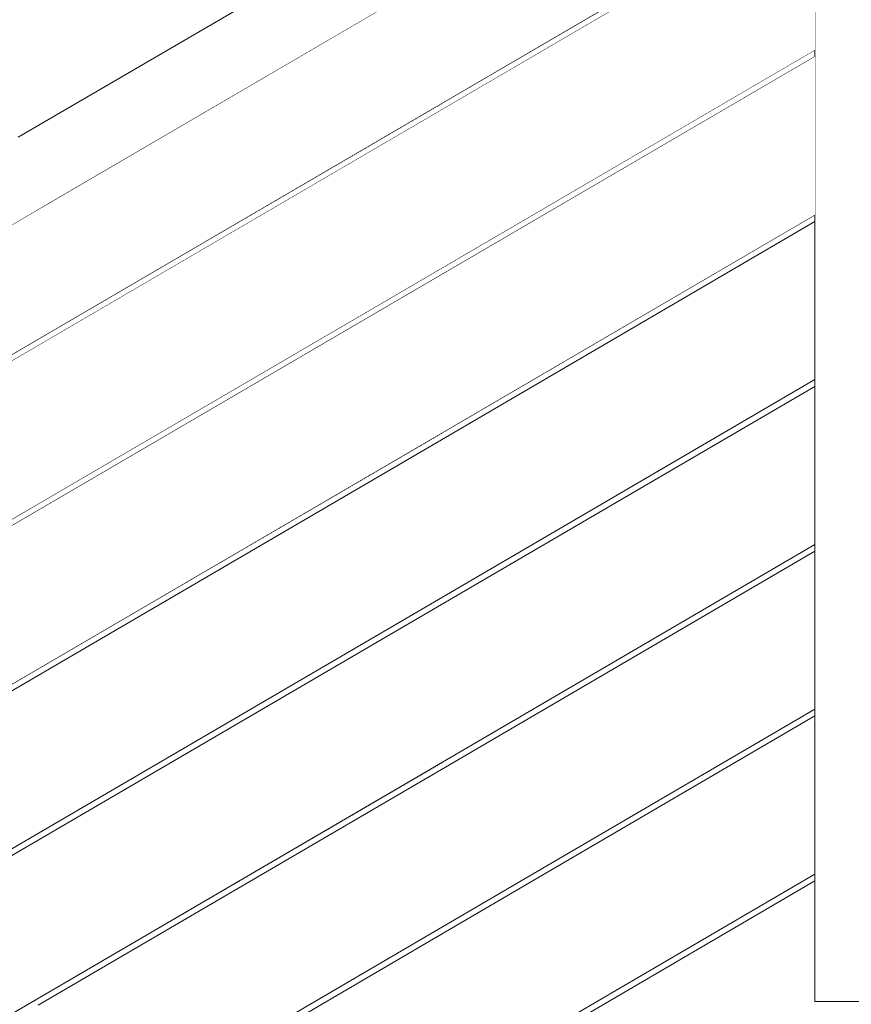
# Model space of a CAD drawing. Header units: millimetres. Extents: x -126680 to -83680, y 18016 to 39016.
# Tile 112 of 121: x -108041 to -107469, y 32910 to 33587. Entities that reach past the tile are written whole.
import ezdxf

# ---------------------------------------------------------------- set-up
doc = ezdxf.new("R2010")
doc.units = ezdxf.units.MM
doc.header["$MEASUREMENT"] = 0
doc.linetypes.add('Wipeout_Contour', pattern=[1000, 0, -1000])
doc.layers.add('Nowe_Konstrukcja - Schody', color=7, linetype='Continuous')
doc.layers.add('Nowe_Konstrukcja - Ściany zew', color=7, linetype='Continuous')
doc.layers.add('Nowe_Konstrukcja - Schody_Nr_pióra__101', color=250, linetype='Continuous', lineweight=13, true_color=0x333333)
doc.layers.add('Nowe_Konstrukcja - Ściany zew_Nr_pióra__3', color=7, linetype='Continuous', lineweight=13)

msp = doc.modelspace()

# ---------------------------------------------------------------- wipeouts: each hides what was drawn before it
at = {"color": 254, "linetype": 'Wipeout_Contour', "lineweight": 0, "ltscale": 450116.581999}
msp.add_wipeout([(-107493.98, 32912.28), (-107443.98, 32912.28), (-107443.98, 33812.28), (-107493.98, 33812.28)], dxfattribs=at).dxf.layer = 'Nowe_Konstrukcja - Schody'
at = {"color": 254, "linetype": 'Wipeout_Contour', "lineweight": 0, "ltscale": 452896.767406}
msp.add_wipeout([(-108320.63, 33341.31), (-108317.9, 33336.64), (-108037.9, 33500.27), (-108040.63, 33504.95)], dxfattribs=at).dxf.layer = 'Nowe_Konstrukcja - Schody'

# ---------------------------------------------------------------- next in the draw order: wipeouts: each hides what was drawn before it
at = {"color": 254, "linetype": 'Wipeout_Contour', "lineweight": 0, "ltscale": 452876.826644}
msp.add_wipeout([(-108317.9, 33336.64), (-108313.81, 33329.63), (-108033.81, 33493.27), (-108037.9, 33500.27)], dxfattribs=at).dxf.layer = 'Nowe_Konstrukcja - Schody'
at = {"color": 254, "linetype": 'Wipeout_Contour', "lineweight": 0, "ltscale": 450180.673103}
msp.add_wipeout([(-107749.69, 32849.87), (-107748.98, 32848.65), (-107493.98, 32997.67), (-107493.98, 32999.31)], dxfattribs=at).dxf.layer = 'Nowe_Konstrukcja - Schody'

# ---------------------------------------------------------------- next in the draw order: wipeouts: each hides what was drawn before it
at = {"color": 254, "linetype": 'Wipeout_Contour', "lineweight": 0, "ltscale": 452020.887769}
msp.add_wipeout([(-108040.63, 33504.95), (-108037.9, 33500.27), (-107757.9, 33663.91), (-107760.63, 33668.59)], dxfattribs=at).dxf.layer = 'Nowe_Konstrukcja - Schody'
at = {"color": 254, "linetype": 'Wipeout_Contour', "lineweight": 0, "ltscale": 452850.773836}
msp.add_wipeout([(-108313.81, 33329.63), (-108308.98, 33321.37), (-108028.98, 33485.01), (-108033.81, 33493.27)], dxfattribs=at).dxf.layer = 'Nowe_Konstrukcja - Schody'
at = {"color": 254, "linetype": 'Wipeout_Contour', "lineweight": 0, "ltscale": 450177.634517}
msp.add_wipeout([(-107748.98, 32848.65), (-107748.27, 32847.43), (-107493.98, 32996.03), (-107493.98, 32997.67)], dxfattribs=at).dxf.layer = 'Nowe_Konstrukcja - Schody'

# ---------------------------------------------------------------- next in the draw order: wipeouts: each hides what was drawn before it
at = {"color": 254, "linetype": 'Wipeout_Contour', "lineweight": 0, "ltscale": 452000.908367}
msp.add_wipeout([(-108037.9, 33500.27), (-108033.81, 33493.27), (-107753.81, 33656.91), (-107757.9, 33663.91)], dxfattribs=at).dxf.layer = 'Nowe_Konstrukcja - Schody'
at = {"color": 254, "linetype": 'Wipeout_Contour', "lineweight": 0, "ltscale": 452822.575833}
msp.add_wipeout([(-108308.98, 33321.37), (-108304.15, 33313.11), (-108024.15, 33476.75), (-108028.98, 33485.01)], dxfattribs=at).dxf.layer = 'Nowe_Konstrukcja - Schody'
at = {"color": 254, "linetype": 'Wipeout_Contour', "lineweight": 0, "ltscale": 450175.484845}
msp.add_wipeout([(-107748.27, 32847.43), (-107747.97, 32846.92), (-107493.98, 32995.36), (-107493.98, 32996.03)], dxfattribs=at).dxf.layer = 'Nowe_Konstrukcja - Schody'

# ---------------------------------------------------------------- next in the draw order: wipeouts: each hides what was drawn before it
at = {"color": 254, "linetype": 'Wipeout_Contour', "lineweight": 0, "ltscale": 451974.80507}
msp.add_wipeout([(-108033.81, 33493.27), (-108028.98, 33485.01), (-107748.98, 33648.65), (-107753.81, 33656.91)], dxfattribs=at).dxf.layer = 'Nowe_Konstrukcja - Schody'
at = {"color": 254, "linetype": 'Wipeout_Contour', "lineweight": 0, "ltscale": 452796.525528}
msp.add_wipeout([(-108304.15, 33313.11), (-108300.06, 33306.11), (-108020.06, 33469.75), (-108024.15, 33476.75)], dxfattribs=at).dxf.layer = 'Nowe_Konstrukcja - Schody'
at = {"color": 254, "linetype": 'Wipeout_Contour', "lineweight": 0, "ltscale": 450182.820641}
msp.add_wipeout([(-107749.99, 32850.37), (-107749.69, 32849.87), (-107493.98, 32999.31), (-107493.98, 32999.99)], dxfattribs=at).dxf.layer = 'Nowe_Konstrukcja - Schody'

# ---------------------------------------------------------------- next in the draw order: linework, layer by layer
at = {"layer": 'Nowe_Konstrukcja - Schody_Nr_pióra__101', "color": 250, "linetype": 'Continuous', "lineweight": 13, "true_color": 0x333333}
msp.add_line((-107493.98, 32912.28), (-107468.98, 32912.28), dxfattribs=at)
at = {"layer": 'Nowe_Konstrukcja - Ściany zew_Nr_pióra__3', "color": 7, "linetype": 'Continuous', "lineweight": 13}
msp.add_line((-107493.98, 32912.28), (-105849.51, 32912.28), dxfattribs=at)

# ---------------------------------------------------------------- next in the draw order: wipeouts: each hides what was drawn before it
at = {"color": 254, "linetype": 'Wipeout_Contour', "lineweight": 0, "ltscale": 451946.552416}
msp.add_wipeout([(-108028.98, 33485.01), (-108024.15, 33476.75), (-107744.15, 33640.39), (-107748.98, 33648.65)], dxfattribs=at).dxf.layer = 'Nowe_Konstrukcja - Schody'
at = {"color": 254, "linetype": 'Wipeout_Contour', "lineweight": 0, "ltscale": 452776.588294}
msp.add_wipeout([(-108300.06, 33306.11), (-108297.33, 33301.43), (-108017.33, 33465.07), (-108020.06, 33469.75)], dxfattribs=at).dxf.layer = 'Nowe_Konstrukcja - Schody'
at = {"color": 254, "linetype": 'Wipeout_Contour', "lineweight": 0, "ltscale": 451154.403184}
msp.add_wipeout([(-108029.69, 32799.56), (-108028.98, 32798.34), (-107748.98, 32961.98), (-107749.69, 32963.2)], dxfattribs=at).dxf.layer = 'Nowe_Konstrukcja - Schody'

# ---------------------------------------------------------------- next in the draw order: wipeouts: each hides what was drawn before it
at = {"color": 254, "linetype": 'Wipeout_Contour', "lineweight": 0, "ltscale": 451920.451615}
msp.add_wipeout([(-108024.15, 33476.75), (-108020.06, 33469.75), (-107740.06, 33633.38), (-107744.15, 33640.39)], dxfattribs=at).dxf.layer = 'Nowe_Konstrukcja - Schody'
at = {"color": 254, "linetype": 'Wipeout_Contour', "lineweight": 0, "ltscale": 452765.798621}
msp.add_wipeout([(-108017.33, 33465.07), (-108297.33, 33301.43), (-108296.37, 33299.79), (-108016.37, 33463.43)], dxfattribs=at).dxf.layer = 'Nowe_Konstrukcja - Schody'
at = {"color": 254, "linetype": 'Wipeout_Contour', "lineweight": 0, "ltscale": 451150.249107}
msp.add_wipeout([(-108028.98, 32798.34), (-108028.27, 32797.12), (-107748.27, 32960.76), (-107748.98, 32961.98)], dxfattribs=at).dxf.layer = 'Nowe_Konstrukcja - Schody'

# ---------------------------------------------------------------- next in the draw order: wipeouts: each hides what was drawn before it
at = {"color": 254, "linetype": 'Wipeout_Contour', "lineweight": 0, "ltscale": 451900.475731}
msp.add_wipeout([(-108020.06, 33469.75), (-108017.33, 33465.07), (-107737.33, 33628.71), (-107740.06, 33633.38)], dxfattribs=at).dxf.layer = 'Nowe_Konstrukcja - Schody'
at = {"color": 254, "linetype": 'Wipeout_Contour', "lineweight": 0, "ltscale": 451147.311741}
msp.add_wipeout([(-108028.27, 32797.12), (-108027.97, 32796.62), (-107747.97, 32960.25), (-107748.27, 32960.76)], dxfattribs=at).dxf.layer = 'Nowe_Konstrukcja - Schody'

# ---------------------------------------------------------------- next in the draw order: wipeouts: each hides what was drawn before it
at = {"color": 254, "linetype": 'Wipeout_Contour', "lineweight": 0, "ltscale": 451889.66514}
msp.add_wipeout([(-107737.33, 33628.71), (-108017.33, 33465.07), (-108016.37, 33463.43), (-107736.37, 33627.06)], dxfattribs=at).dxf.layer = 'Nowe_Konstrukcja - Schody'
at = {"color": 254, "linetype": 'Wipeout_Contour', "lineweight": 0, "ltscale": 451157.340569}
msp.add_wipeout([(-108029.99, 32800.07), (-108029.69, 32799.56), (-107749.69, 32963.2), (-107749.99, 32963.71)], dxfattribs=at).dxf.layer = 'Nowe_Konstrukcja - Schody'

# ---------------------------------------------------------------- next in the draw order: wipeouts: each hides what was drawn before it
at = {"color": 254, "linetype": 'Wipeout_Contour', "lineweight": 0, "ltscale": 452031.700824}
msp.add_wipeout([(-107761.59, 33670.23), (-108041.59, 33506.59), (-108040.63, 33504.95), (-107760.63, 33668.59)], dxfattribs=at).dxf.layer = 'Nowe_Konstrukcja - Schody'
at = {"color": 254, "linetype": 'Wipeout_Contour', "lineweight": 0, "ltscale": 450313.499918}
msp.add_wipeout([(-107749.69, 32963.2), (-107748.98, 32961.98), (-107493.98, 33111.01), (-107493.98, 33112.64)], dxfattribs=at).dxf.layer = 'Nowe_Konstrukcja - Schody'
at = {"color": 254, "linetype": 'Wipeout_Contour', "lineweight": 0, "ltscale": 452167.391743}
msp.add_wipeout([(-108309.69, 32749.26), (-108308.98, 32748.04), (-108028.98, 32911.68), (-108029.69, 32912.9)], dxfattribs=at).dxf.layer = 'Nowe_Konstrukcja - Schody'

# ---------------------------------------------------------------- next in the draw order: wipeouts: each hides what was drawn before it
at = {"color": 254, "linetype": 'Wipeout_Contour', "lineweight": 0, "ltscale": 450310.45646}
msp.add_wipeout([(-107748.98, 32961.98), (-107748.27, 32960.76), (-107493.98, 33109.37), (-107493.98, 33111.01)], dxfattribs=at).dxf.layer = 'Nowe_Konstrukcja - Schody'
at = {"color": 254, "linetype": 'Wipeout_Contour', "lineweight": 0, "ltscale": 452163.242076}
msp.add_wipeout([(-108308.98, 32748.04), (-108308.27, 32746.82), (-108028.27, 32910.46), (-108028.98, 32911.68)], dxfattribs=at).dxf.layer = 'Nowe_Konstrukcja - Schody'

# ---------------------------------------------------------------- next in the draw order: wipeouts: each hides what was drawn before it
at = {"color": 254, "linetype": 'Wipeout_Contour', "lineweight": 0, "ltscale": 450308.303343}
msp.add_wipeout([(-107748.27, 32960.76), (-107747.97, 32960.25), (-107493.98, 33108.69), (-107493.98, 33109.37)], dxfattribs=at).dxf.layer = 'Nowe_Konstrukcja - Schody'
at = {"color": 254, "linetype": 'Wipeout_Contour', "lineweight": 0, "ltscale": 452170.326011}
msp.add_wipeout([(-108309.99, 32749.77), (-108309.69, 32749.26), (-108029.69, 32912.9), (-108029.99, 32913.4)], dxfattribs=at).dxf.layer = 'Nowe_Konstrukcja - Schody'

# ---------------------------------------------------------------- next in the draw order: wipeouts: each hides what was drawn before it
at = {"color": 254, "linetype": 'Wipeout_Contour', "lineweight": 0, "ltscale": 450315.650878}
msp.add_wipeout([(-107749.99, 32963.71), (-107749.69, 32963.2), (-107493.98, 33112.64), (-107493.98, 33113.32)], dxfattribs=at).dxf.layer = 'Nowe_Konstrukcja - Schody'

# ---------------------------------------------------------------- next in the draw order: wipeouts: each hides what was drawn before it
at = {"color": 254, "linetype": 'Wipeout_Contour', "lineweight": 0, "ltscale": 451286.770275}
msp.add_wipeout([(-108029.69, 32912.9), (-108028.98, 32911.68), (-107748.98, 33075.31), (-107749.69, 33076.53)], dxfattribs=at).dxf.layer = 'Nowe_Konstrukcja - Schody'

# ---------------------------------------------------------------- next in the draw order: wipeouts: each hides what was drawn before it
at = {"color": 254, "linetype": 'Wipeout_Contour', "lineweight": 0, "ltscale": 451282.612511}
msp.add_wipeout([(-108028.98, 32911.68), (-108028.27, 32910.46), (-107748.27, 33074.09), (-107748.98, 33075.31)], dxfattribs=at).dxf.layer = 'Nowe_Konstrukcja - Schody'

# ---------------------------------------------------------------- next in the draw order: wipeouts: each hides what was drawn before it
at = {"color": 254, "linetype": 'Wipeout_Contour', "lineweight": 0, "ltscale": 451279.672538}
msp.add_wipeout([(-108028.27, 32910.46), (-108027.97, 32909.95), (-107747.97, 33073.59), (-107748.27, 33074.09)], dxfattribs=at).dxf.layer = 'Nowe_Konstrukcja - Schody'

# ---------------------------------------------------------------- next in the draw order: wipeouts: each hides what was drawn before it
at = {"color": 254, "linetype": 'Wipeout_Contour', "lineweight": 0, "ltscale": 451289.710269}
msp.add_wipeout([(-108029.99, 32913.4), (-108029.69, 32912.9), (-107749.69, 33076.53), (-107749.99, 33077.04)], dxfattribs=at).dxf.layer = 'Nowe_Konstrukcja - Schody'

# ---------------------------------------------------------------- next in the draw order: linework, layer by layer
at = {"layer": 'Nowe_Konstrukcja - Schody_Nr_pióra__101', "color": 250, "linetype": 'Continuous', "lineweight": 13, "true_color": 0x333333}
for p, q in [((-107749.99, 32850.37), (-107493.98, 32999.99)), ((-107747.97, 32846.92), (-107493.98, 32995.36))]:
    msp.add_line(p, q, dxfattribs=at)

# ---------------------------------------------------------------- next in the draw order: wipeouts: each hides what was drawn before it
at = {"color": 254, "linetype": 'Wipeout_Contour', "lineweight": 0, "ltscale": 450446.743794}
msp.add_wipeout([(-107749.69, 33076.53), (-107748.98, 33075.31), (-107493.98, 33224.34), (-107493.98, 33225.98)], dxfattribs=at).dxf.layer = 'Nowe_Konstrukcja - Schody'
at = {"color": 254, "linetype": 'Wipeout_Contour', "lineweight": 0, "ltscale": 452299.260707}
msp.add_wipeout([(-108309.69, 32862.59), (-108308.98, 32861.37), (-108028.98, 33025.01), (-108029.69, 33026.23)], dxfattribs=at).dxf.layer = 'Nowe_Konstrukcja - Schody'

# ---------------------------------------------------------------- next in the draw order: wipeouts: each hides what was drawn before it
at = {"color": 254, "linetype": 'Wipeout_Contour', "lineweight": 0, "ltscale": 450443.695476}
msp.add_wipeout([(-107748.98, 33075.31), (-107748.27, 33074.09), (-107493.98, 33222.7), (-107493.98, 33224.34)], dxfattribs=at).dxf.layer = 'Nowe_Konstrukcja - Schody'
at = {"color": 254, "linetype": 'Wipeout_Contour', "lineweight": 0, "ltscale": 452295.107355}
msp.add_wipeout([(-108308.98, 32861.37), (-108308.27, 32860.15), (-108028.27, 33023.79), (-108028.98, 33025.01)], dxfattribs=at).dxf.layer = 'Nowe_Konstrukcja - Schody'

# ---------------------------------------------------------------- next in the draw order: wipeouts: each hides what was drawn before it
at = {"color": 254, "linetype": 'Wipeout_Contour', "lineweight": 0, "ltscale": 450441.538922}
msp.add_wipeout([(-107748.27, 33074.09), (-107747.97, 33073.59), (-107493.98, 33222.02), (-107493.98, 33222.7)], dxfattribs=at).dxf.layer = 'Nowe_Konstrukcja - Schody'
at = {"color": 254, "linetype": 'Wipeout_Contour', "lineweight": 0, "ltscale": 452292.170501}
msp.add_wipeout([(-108308.27, 32860.15), (-108307.97, 32859.65), (-108027.97, 33023.28), (-108028.27, 33023.79)], dxfattribs=at).dxf.layer = 'Nowe_Konstrukcja - Schody'

# ---------------------------------------------------------------- next in the draw order: wipeouts: each hides what was drawn before it
at = {"color": 254, "linetype": 'Wipeout_Contour', "lineweight": 0, "ltscale": 450448.898186}
msp.add_wipeout([(-107749.99, 33077.04), (-107749.69, 33076.53), (-107493.98, 33225.98), (-107493.98, 33226.66)], dxfattribs=at).dxf.layer = 'Nowe_Konstrukcja - Schody'
at = {"color": 254, "linetype": 'Wipeout_Contour', "lineweight": 0, "ltscale": 452302.197581}
msp.add_wipeout([(-108309.99, 32863.1), (-108309.69, 32862.59), (-108029.69, 33026.23), (-108029.99, 33026.74)], dxfattribs=at).dxf.layer = 'Nowe_Konstrukcja - Schody'

# ---------------------------------------------------------------- next in the draw order: linework, layer by layer
at = {"layer": 'Nowe_Konstrukcja - Schody_Nr_pióra__101', "color": 250, "linetype": 'Continuous', "lineweight": 13, "true_color": 0x333333}
for p, q in [((-108029.99, 32800.07), (-107749.99, 32963.71)), ((-108027.97, 32796.62), (-107747.97, 32960.25)), ((-108309.99, 32749.77), (-108029.99, 32913.4))]:
    msp.add_line(p, q, dxfattribs=at)

# ---------------------------------------------------------------- next in the draw order: wipeouts: each hides what was drawn before it
at = {"color": 254, "linetype": 'Wipeout_Contour', "lineweight": 0, "ltscale": 451419.553809}
msp.add_wipeout([(-108029.69, 33026.23), (-108028.98, 33025.01), (-107748.98, 33188.65), (-107749.69, 33189.87)], dxfattribs=at).dxf.layer = 'Nowe_Konstrukcja - Schody'

# ---------------------------------------------------------------- next in the draw order: wipeouts: each hides what was drawn before it
at = {"color": 254, "linetype": 'Wipeout_Contour', "lineweight": 0, "ltscale": 451415.392363}
msp.add_wipeout([(-108028.98, 33025.01), (-108028.27, 33023.79), (-107748.27, 33187.43), (-107748.98, 33188.65)], dxfattribs=at).dxf.layer = 'Nowe_Konstrukcja - Schody'

# ---------------------------------------------------------------- next in the draw order: wipeouts: each hides what was drawn before it
at = {"color": 254, "linetype": 'Wipeout_Contour', "lineweight": 0, "ltscale": 451412.449786}
msp.add_wipeout([(-108028.27, 33023.79), (-108027.97, 33023.28), (-107747.97, 33186.92), (-107748.27, 33187.43)], dxfattribs=at).dxf.layer = 'Nowe_Konstrukcja - Schody'

# ---------------------------------------------------------------- next in the draw order: wipeouts: each hides what was drawn before it
at = {"color": 254, "linetype": 'Wipeout_Contour', "lineweight": 0, "ltscale": 451422.496406}
msp.add_wipeout([(-108029.99, 33026.74), (-108029.69, 33026.23), (-107749.69, 33189.87), (-107749.99, 33190.37)], dxfattribs=at).dxf.layer = 'Nowe_Konstrukcja - Schody'

# ---------------------------------------------------------------- next in the draw order: linework, layer by layer
at = {"layer": 'Nowe_Konstrukcja - Schody_Nr_pióra__101', "color": 250, "linetype": 'Continuous', "lineweight": 13, "true_color": 0x333333}
for p, q in [((-107749.99, 32963.71), (-107493.98, 33113.32)), ((-107747.97, 32960.25), (-107493.98, 33108.69))]:
    msp.add_line(p, q, dxfattribs=at)

# ---------------------------------------------------------------- next in the draw order: wipeouts: each hides what was drawn before it
at = {"color": 254, "linetype": 'Wipeout_Contour', "lineweight": 0, "ltscale": 450580.404364}
msp.add_wipeout([(-107749.69, 33189.87), (-107748.98, 33188.65), (-107493.98, 33337.67), (-107493.98, 33339.31)], dxfattribs=at).dxf.layer = 'Nowe_Konstrukcja - Schody'
at = {"color": 254, "linetype": 'Wipeout_Contour', "lineweight": 0, "ltscale": 452431.545472}
msp.add_wipeout([(-108309.69, 32975.93), (-108308.98, 32974.71), (-108028.98, 33138.34), (-108029.69, 33139.56)], dxfattribs=at).dxf.layer = 'Nowe_Konstrukcja - Schody'

# ---------------------------------------------------------------- next in the draw order: wipeouts: each hides what was drawn before it
at = {"color": 254, "linetype": 'Wipeout_Contour', "lineweight": 0, "ltscale": 450577.351203}
msp.add_wipeout([(-107748.98, 33188.65), (-107748.27, 33187.43), (-107493.98, 33336.03), (-107493.98, 33337.67)], dxfattribs=at).dxf.layer = 'Nowe_Konstrukcja - Schody'
at = {"color": 254, "linetype": 'Wipeout_Contour', "lineweight": 0, "ltscale": 452427.38844}
msp.add_wipeout([(-108308.98, 32974.71), (-108308.27, 32973.49), (-108028.27, 33137.12), (-108028.98, 33138.34)], dxfattribs=at).dxf.layer = 'Nowe_Konstrukcja - Schody'

# ---------------------------------------------------------------- next in the draw order: wipeouts: each hides what was drawn before it
at = {"color": 254, "linetype": 'Wipeout_Contour', "lineweight": 0, "ltscale": 450575.19122}
msp.add_wipeout([(-107748.27, 33187.43), (-107747.97, 33186.92), (-107493.98, 33335.36), (-107493.98, 33336.03)], dxfattribs=at).dxf.layer = 'Nowe_Konstrukcja - Schody'
at = {"color": 254, "linetype": 'Wipeout_Contour', "lineweight": 0, "ltscale": 452424.448985}
msp.add_wipeout([(-108308.27, 32973.49), (-108307.97, 32972.98), (-108027.97, 33136.62), (-108028.27, 33137.12)], dxfattribs=at).dxf.layer = 'Nowe_Konstrukcja - Schody'

# ---------------------------------------------------------------- next in the draw order: wipeouts: each hides what was drawn before it
at = {"color": 254, "linetype": 'Wipeout_Contour', "lineweight": 0, "ltscale": 450582.562187}
msp.add_wipeout([(-107749.99, 33190.37), (-107749.69, 33189.87), (-107493.98, 33339.31), (-107493.98, 33339.99)], dxfattribs=at).dxf.layer = 'Nowe_Konstrukcja - Schody'
at = {"color": 254, "linetype": 'Wipeout_Contour', "lineweight": 0, "ltscale": 452434.484947}
msp.add_wipeout([(-108309.99, 32976.43), (-108309.69, 32975.93), (-108029.69, 33139.56), (-108029.99, 33140.07)], dxfattribs=at).dxf.layer = 'Nowe_Konstrukcja - Schody'

# ---------------------------------------------------------------- next in the draw order: linework, layer by layer
at = {"layer": 'Nowe_Konstrukcja - Schody_Nr_pióra__101', "color": 250, "linetype": 'Continuous', "lineweight": 13, "true_color": 0x333333}
for p, q in [((-108029.99, 32913.4), (-107749.99, 33077.04)), ((-108027.97, 32909.95), (-107747.97, 33073.59)), ((-108309.99, 32863.1), (-108029.99, 33026.74)), ((-108307.97, 32859.65), (-108027.97, 33023.28))]:
    msp.add_line(p, q, dxfattribs=at)

# ---------------------------------------------------------------- next in the draw order: wipeouts: each hides what was drawn before it
at = {"color": 254, "linetype": 'Wipeout_Contour', "lineweight": 0, "ltscale": 451552.753417}
msp.add_wipeout([(-108029.69, 33139.56), (-108028.98, 33138.34), (-107748.98, 33301.98), (-107749.69, 33303.2)], dxfattribs=at).dxf.layer = 'Nowe_Konstrukcja - Schody'

# ---------------------------------------------------------------- next in the draw order: wipeouts: each hides what was drawn before it
at = {"color": 254, "linetype": 'Wipeout_Contour', "lineweight": 0, "ltscale": 451548.588296}
msp.add_wipeout([(-108028.98, 33138.34), (-108028.27, 33137.12), (-107748.27, 33300.76), (-107748.98, 33301.98)], dxfattribs=at).dxf.layer = 'Nowe_Konstrukcja - Schody'

# ---------------------------------------------------------------- next in the draw order: wipeouts: each hides what was drawn before it
at = {"color": 254, "linetype": 'Wipeout_Contour', "lineweight": 0, "ltscale": 451545.64312}
msp.add_wipeout([(-108028.27, 33137.12), (-108027.97, 33136.62), (-107747.97, 33300.25), (-107748.27, 33300.76)], dxfattribs=at).dxf.layer = 'Nowe_Konstrukcja - Schody'

# ---------------------------------------------------------------- next in the draw order: wipeouts: each hides what was drawn before it
at = {"color": 254, "linetype": 'Wipeout_Contour', "lineweight": 0, "ltscale": 451555.698613}
msp.add_wipeout([(-108029.99, 33140.07), (-108029.69, 33139.56), (-107749.69, 33303.2), (-107749.99, 33303.71)], dxfattribs=at).dxf.layer = 'Nowe_Konstrukcja - Schody'

# ---------------------------------------------------------------- next in the draw order: linework, layer by layer
at = {"layer": 'Nowe_Konstrukcja - Schody_Nr_pióra__101', "color": 250, "linetype": 'Continuous', "lineweight": 13, "true_color": 0x333333}
for p, q in [((-107749.99, 33077.04), (-107493.98, 33226.66)), ((-107747.97, 33073.59), (-107493.98, 33222.02))]:
    msp.add_line(p, q, dxfattribs=at)

# ---------------------------------------------------------------- next in the draw order: wipeouts: each hides what was drawn before it
at = {"color": 254, "linetype": 'Wipeout_Contour', "lineweight": 0, "ltscale": 450714.481266}
msp.add_wipeout([(-107749.69, 33303.2), (-107748.98, 33301.98), (-107493.98, 33451.01), (-107493.98, 33452.64)], dxfattribs=at).dxf.layer = 'Nowe_Konstrukcja - Schody'
at = {"color": 254, "linetype": 'Wipeout_Contour', "lineweight": 0, "ltscale": 452564.245674}
msp.add_wipeout([(-108309.69, 33089.26), (-108308.98, 33088.04), (-108028.98, 33251.68), (-108029.69, 33252.9)], dxfattribs=at).dxf.layer = 'Nowe_Konstrukcja - Schody'

# ---------------------------------------------------------------- next in the draw order: wipeouts: each hides what was drawn before it
at = {"color": 254, "linetype": 'Wipeout_Contour', "lineweight": 0, "ltscale": 450711.42326}
msp.add_wipeout([(-107748.98, 33301.98), (-107748.27, 33300.76), (-107493.98, 33449.37), (-107493.98, 33451.01)], dxfattribs=at).dxf.layer = 'Nowe_Konstrukcja - Schody'
at = {"color": 254, "linetype": 'Wipeout_Contour', "lineweight": 0, "ltscale": 452560.084969}
msp.add_wipeout([(-108308.98, 33088.04), (-108308.27, 33086.82), (-108028.27, 33250.46), (-108028.98, 33251.68)], dxfattribs=at).dxf.layer = 'Nowe_Konstrukcja - Schody'

# ---------------------------------------------------------------- next in the draw order: wipeouts: each hides what was drawn before it
at = {"color": 254, "linetype": 'Wipeout_Contour', "lineweight": 0, "ltscale": 450709.259854}
msp.add_wipeout([(-107748.27, 33300.76), (-107747.97, 33300.25), (-107493.98, 33448.69), (-107493.98, 33449.37)], dxfattribs=at).dxf.layer = 'Nowe_Konstrukcja - Schody'
at = {"color": 254, "linetype": 'Wipeout_Contour', "lineweight": 0, "ltscale": 452557.142916}
msp.add_wipeout([(-108308.27, 33086.82), (-108307.97, 33086.31), (-108027.97, 33249.95), (-108028.27, 33250.46)], dxfattribs=at).dxf.layer = 'Nowe_Konstrukcja - Schody'

# ---------------------------------------------------------------- next in the draw order: wipeouts: each hides what was drawn before it
at = {"color": 254, "linetype": 'Wipeout_Contour', "lineweight": 0, "ltscale": 450716.642522}
msp.add_wipeout([(-107749.99, 33303.71), (-107749.69, 33303.2), (-107493.98, 33452.64), (-107493.98, 33453.32)], dxfattribs=at).dxf.layer = 'Nowe_Konstrukcja - Schody'
at = {"color": 254, "linetype": 'Wipeout_Contour', "lineweight": 0, "ltscale": 452567.187746}
msp.add_wipeout([(-108309.99, 33089.77), (-108309.69, 33089.26), (-108029.69, 33252.9), (-108029.99, 33253.4)], dxfattribs=at).dxf.layer = 'Nowe_Konstrukcja - Schody'

# ---------------------------------------------------------------- next in the draw order: linework, layer by layer
at = {"layer": 'Nowe_Konstrukcja - Schody_Nr_pióra__101', "color": 250, "linetype": 'Continuous', "lineweight": 13, "true_color": 0x333333}
for p, q in [((-108029.99, 33026.74), (-107749.99, 33190.37)), ((-108027.97, 33023.28), (-107747.97, 33186.92)), ((-108309.99, 32976.43), (-108029.99, 33140.07)), ((-108307.97, 32972.98), (-108027.97, 33136.62))]:
    msp.add_line(p, q, dxfattribs=at)

# ---------------------------------------------------------------- next in the draw order: wipeouts: each hides what was drawn before it
at = {"color": 254, "linetype": 'Wipeout_Contour', "lineweight": 0, "ltscale": 451686.368732}
msp.add_wipeout([(-108029.69, 33252.9), (-108028.98, 33251.68), (-107748.98, 33415.31), (-107749.69, 33416.53)], dxfattribs=at).dxf.layer = 'Nowe_Konstrukcja - Schody'

# ---------------------------------------------------------------- next in the draw order: wipeouts: each hides what was drawn before it
at = {"color": 254, "linetype": 'Wipeout_Contour', "lineweight": 0, "ltscale": 451682.19994}
msp.add_wipeout([(-108028.98, 33251.68), (-108028.27, 33250.46), (-107748.27, 33414.09), (-107748.98, 33415.31)], dxfattribs=at).dxf.layer = 'Nowe_Konstrukcja - Schody'

# ---------------------------------------------------------------- next in the draw order: wipeouts: each hides what was drawn before it
at = {"color": 254, "linetype": 'Wipeout_Contour', "lineweight": 0, "ltscale": 451679.252169}
msp.add_wipeout([(-108028.27, 33250.46), (-108027.97, 33249.95), (-107747.97, 33413.59), (-107748.27, 33414.09)], dxfattribs=at).dxf.layer = 'Nowe_Konstrukcja - Schody'

# ---------------------------------------------------------------- next in the draw order: wipeouts: each hides what was drawn before it
at = {"color": 254, "linetype": 'Wipeout_Contour', "lineweight": 0, "ltscale": 451689.316522}
msp.add_wipeout([(-108029.99, 33253.4), (-108029.69, 33252.9), (-107749.69, 33416.53), (-107749.99, 33417.04)], dxfattribs=at).dxf.layer = 'Nowe_Konstrukcja - Schody'

# ---------------------------------------------------------------- next in the draw order: linework, layer by layer
at = {"layer": 'Nowe_Konstrukcja - Schody_Nr_pióra__101', "color": 250, "linetype": 'Continuous', "lineweight": 13, "true_color": 0x333333}
for p, q in [((-107749.99, 33190.37), (-107493.98, 33339.99)), ((-107747.97, 33186.92), (-107493.98, 33335.36))]:
    msp.add_line(p, q, dxfattribs=at)

# ---------------------------------------------------------------- next in the draw order: wipeouts: each hides what was drawn before it
at = {"color": 254, "linetype": 'Wipeout_Contour', "lineweight": 0, "ltscale": 450848.974128}
msp.add_wipeout([(-107749.69, 33416.53), (-107748.98, 33415.31), (-107493.98, 33564.34), (-107493.98, 33565.98)], dxfattribs=at).dxf.layer = 'Nowe_Konstrukcja - Schody'
at = {"color": 254, "linetype": 'Wipeout_Contour', "lineweight": 0, "ltscale": 452697.360947}
msp.add_wipeout([(-108309.69, 33202.59), (-108308.98, 33201.37), (-108028.98, 33365.01), (-108029.69, 33366.23)], dxfattribs=at).dxf.layer = 'Nowe_Konstrukcja - Schody'

# ---------------------------------------------------------------- next in the draw order: wipeouts: each hides what was drawn before it
at = {"color": 254, "linetype": 'Wipeout_Contour', "lineweight": 0, "ltscale": 450845.911278}
msp.add_wipeout([(-107748.98, 33415.31), (-107748.27, 33414.09), (-107493.98, 33562.7), (-107493.98, 33564.34)], dxfattribs=at).dxf.layer = 'Nowe_Konstrukcja - Schody'
at = {"color": 254, "linetype": 'Wipeout_Contour', "lineweight": 0, "ltscale": 452693.196574}
msp.add_wipeout([(-108308.98, 33201.37), (-108308.27, 33200.15), (-108028.27, 33363.79), (-108028.98, 33365.01)], dxfattribs=at).dxf.layer = 'Nowe_Konstrukcja - Schody'

# ---------------------------------------------------------------- next in the draw order: wipeouts: each hides what was drawn before it
at = {"color": 254, "linetype": 'Wipeout_Contour', "lineweight": 0, "ltscale": 450843.744456}
msp.add_wipeout([(-107748.27, 33414.09), (-107747.97, 33413.59), (-107493.98, 33562.02), (-107493.98, 33562.7)], dxfattribs=at).dxf.layer = 'Nowe_Konstrukcja - Schody'
at = {"color": 254, "linetype": 'Wipeout_Contour', "lineweight": 0, "ltscale": 452690.251928}
msp.add_wipeout([(-108308.27, 33200.15), (-108307.97, 33199.65), (-108027.97, 33363.28), (-108028.27, 33363.79)], dxfattribs=at).dxf.layer = 'Nowe_Konstrukcja - Schody'

# ---------------------------------------------------------------- next in the draw order: wipeouts: each hides what was drawn before it
at = {"color": 254, "linetype": 'Wipeout_Contour', "lineweight": 0, "ltscale": 450851.138812}
msp.add_wipeout([(-107749.99, 33417.04), (-107749.69, 33416.53), (-107493.98, 33565.98), (-107493.98, 33566.66)], dxfattribs=at).dxf.layer = 'Nowe_Konstrukcja - Schody'
at = {"color": 254, "linetype": 'Wipeout_Contour', "lineweight": 0, "ltscale": 452700.305613}
msp.add_wipeout([(-108309.99, 33203.1), (-108309.69, 33202.59), (-108029.69, 33366.23), (-108029.99, 33366.74)], dxfattribs=at).dxf.layer = 'Nowe_Konstrukcja - Schody'

# ---------------------------------------------------------------- next in the draw order: linework, layer by layer
at = {"layer": 'Nowe_Konstrukcja - Schody_Nr_pióra__101', "color": 250, "linetype": 'Continuous', "lineweight": 13, "true_color": 0x333333}
for p, q in [((-108029.99, 33140.07), (-107749.99, 33303.71)), ((-108027.97, 33136.62), (-107747.97, 33300.25)), ((-108309.99, 33089.77), (-108029.99, 33253.4)), ((-108307.97, 33086.31), (-108027.97, 33249.95))]:
    msp.add_line(p, q, dxfattribs=at)

# ---------------------------------------------------------------- next in the draw order: wipeouts: each hides what was drawn before it
at = {"color": 254, "linetype": 'Wipeout_Contour', "lineweight": 0, "ltscale": 451820.399384}
msp.add_wipeout([(-108029.69, 33366.23), (-108028.98, 33365.01), (-107748.98, 33528.65), (-107749.69, 33529.87)], dxfattribs=at).dxf.layer = 'Nowe_Konstrukcja - Schody'

# ---------------------------------------------------------------- next in the draw order: wipeouts: each hides what was drawn before it
at = {"color": 254, "linetype": 'Wipeout_Contour', "lineweight": 0, "ltscale": 451816.226929}
msp.add_wipeout([(-108028.98, 33365.01), (-108028.27, 33363.79), (-107748.27, 33527.43), (-107748.98, 33528.65)], dxfattribs=at).dxf.layer = 'Nowe_Konstrukcja - Schody'

# ---------------------------------------------------------------- next in the draw order: wipeouts: each hides what was drawn before it
at = {"color": 254, "linetype": 'Wipeout_Contour', "lineweight": 0, "ltscale": 451813.276567}
msp.add_wipeout([(-108028.27, 33363.79), (-108027.97, 33363.28), (-107747.97, 33526.92), (-107748.27, 33527.43)], dxfattribs=at).dxf.layer = 'Nowe_Konstrukcja - Schody'

# ---------------------------------------------------------------- next in the draw order: wipeouts: each hides what was drawn before it
at = {"color": 254, "linetype": 'Wipeout_Contour', "lineweight": 0, "ltscale": 451823.349765}
msp.add_wipeout([(-108029.99, 33366.74), (-108029.69, 33366.23), (-107749.69, 33529.87), (-107749.99, 33530.37)], dxfattribs=at).dxf.layer = 'Nowe_Konstrukcja - Schody'

# ---------------------------------------------------------------- next in the draw order: linework, layer by layer
at = {"layer": 'Nowe_Konstrukcja - Schody_Nr_pióra__101', "color": 250, "linetype": 'Continuous', "lineweight": 13, "true_color": 0x333333}
for p, q in [((-108041.59, 33506.59), (-107761.59, 33670.23)), ((-108296.37, 33299.79), (-108016.37, 33463.43)), ((-107749.99, 33303.71), (-107493.98, 33453.32)), ((-107747.97, 33300.25), (-107493.98, 33448.69)), ((-108029.99, 33253.4), (-107749.99, 33417.04)), ((-108027.97, 33249.95), (-107747.97, 33413.59)), ((-108309.99, 33203.1), (-108029.99, 33366.74)), ((-108307.97, 33199.65), (-108027.97, 33363.28))]:
    msp.add_line(p, q, dxfattribs=at)

# ---------------------------------------------------------------- next in the draw order: wipeouts: each hides what was drawn before it
at = {"color": 254, "linetype": 'Wipeout_Contour', "lineweight": 0, "ltscale": 450983.88258}
msp.add_wipeout([(-107749.69, 33529.87), (-107748.98, 33528.65), (-107493.98, 33677.67), (-107493.98, 33679.31)], dxfattribs=at).dxf.layer = 'Nowe_Konstrukcja - Schody'

# ---------------------------------------------------------------- next in the draw order: wipeouts: each hides what was drawn before it
at = {"color": 254, "linetype": 'Wipeout_Contour', "lineweight": 0, "ltscale": 450980.814893}
msp.add_wipeout([(-107748.98, 33528.65), (-107748.27, 33527.43), (-107493.98, 33676.03), (-107493.98, 33677.67)], dxfattribs=at).dxf.layer = 'Nowe_Konstrukcja - Schody'

# ---------------------------------------------------------------- next in the draw order: wipeouts: each hides what was drawn before it
at = {"color": 254, "linetype": 'Wipeout_Contour', "lineweight": 0, "ltscale": 450978.64465}
msp.add_wipeout([(-107748.27, 33527.43), (-107747.97, 33526.92), (-107493.98, 33675.36), (-107493.98, 33676.03)], dxfattribs=at).dxf.layer = 'Nowe_Konstrukcja - Schody'

# ---------------------------------------------------------------- next in the draw order: wipeouts: each hides what was drawn before it
at = {"color": 254, "linetype": 'Wipeout_Contour', "lineweight": 0, "ltscale": 450986.050679}
msp.add_wipeout([(-107749.99, 33530.37), (-107749.69, 33529.87), (-107493.98, 33679.31), (-107493.98, 33679.99)], dxfattribs=at).dxf.layer = 'Nowe_Konstrukcja - Schody'

# ---------------------------------------------------------------- next in the draw order: linework, layer by layer
at = {"layer": 'Nowe_Konstrukcja - Schody_Nr_pióra__101', "color": 250, "linetype": 'Continuous', "lineweight": 13, "true_color": 0x333333}
for p, q in [((-107493.98, 32912.28), (-107493.98, 33812.28)), ((-107749.99, 33530.37), (-107493.98, 33679.99)), ((-107747.97, 33526.92), (-107493.98, 33675.36)), ((-108016.37, 33463.43), (-107736.37, 33627.06)), ((-107749.99, 33417.04), (-107493.98, 33566.66)), ((-107747.97, 33413.59), (-107493.98, 33562.02)), ((-108029.99, 33366.74), (-107749.99, 33530.37)), ((-108027.97, 33363.28), (-107747.97, 33526.92))]:
    msp.add_line(p, q, dxfattribs=at)

# ---------------------------------------------------------------- next in the draw order: wipeouts: each hides what was drawn before it
at = {"color": 254, "linetype": 'Wipeout_Contour', "lineweight": 0, "ltscale": 790838.51423}
msp.add_wipeout([(-108393.98, 33242.74), (-108393.98, 33154.01), (-107749.99, 33530.37), (-107493.98, 33679.99), (-107493.98, 33768.72), (-107736.37, 33627.06), (-108016.37, 33463.43)], dxfattribs=at).dxf.layer = 'Nowe_Konstrukcja - Ściany zew'

# ---------------------------------------------------------------- next in the draw order: wipeouts: each hides what was drawn before it
at = {"color": 254, "linetype": 'Wipeout_Contour', "lineweight": 0, "ltscale": 677832.253643}
msp.add_wipeout([(-108393.98, 33149.38), (-108393.98, 33040.68), (-107493.98, 33566.66), (-107493.98, 33675.36), (-107747.97, 33526.92), (-108027.97, 33363.28)], dxfattribs=at).dxf.layer = 'Nowe_Konstrukcja - Ściany zew'

# ---------------------------------------------------------------- next in the draw order: wipeouts: each hides what was drawn before it
at = {"color": 254, "linetype": 'Wipeout_Contour', "lineweight": 0, "ltscale": 903409.972301}
msp.add_wipeout([(-108393.98, 32927.35), (-108029.99, 33140.07), (-107749.99, 33303.71), (-107493.98, 33453.32), (-107493.98, 33562.02), (-107747.97, 33413.59), (-108027.97, 33249.95), (-108393.98, 33036.05)], dxfattribs=at).dxf.layer = 'Nowe_Konstrukcja - Ściany zew'

doc.saveas('drawing.dxf')
